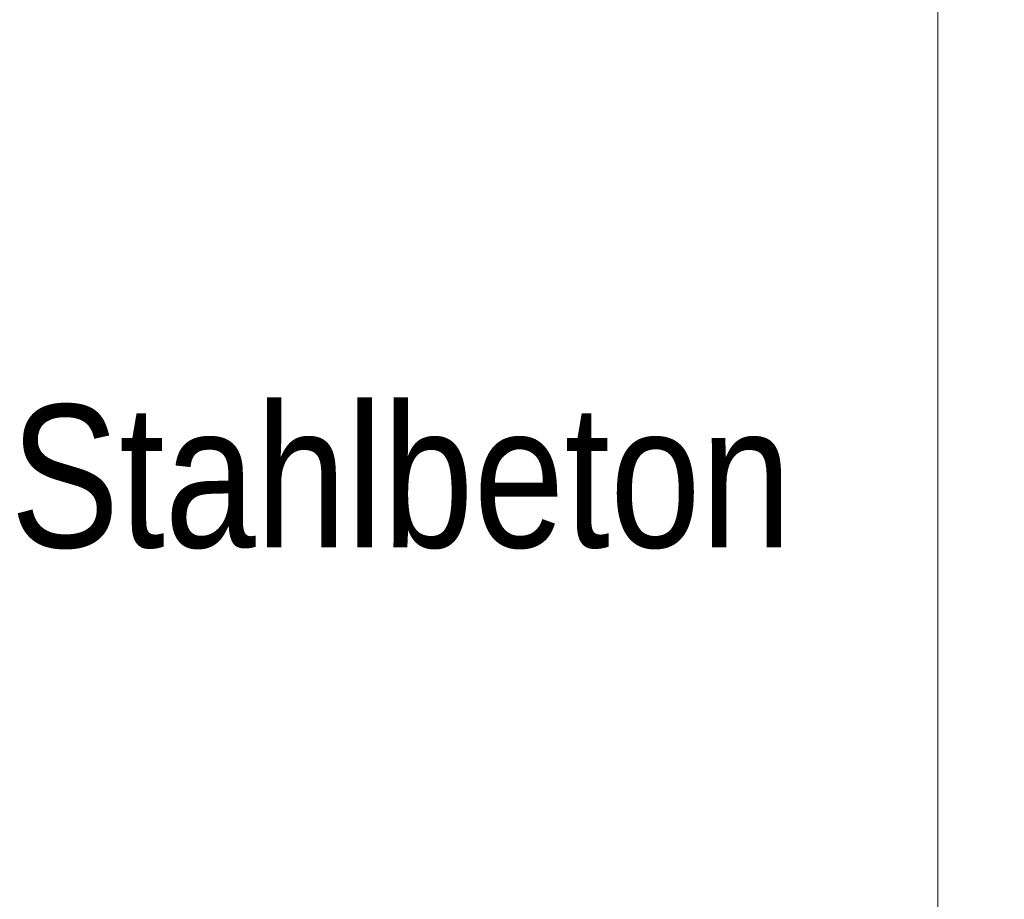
# Model space of a CAD drawing. Extents: x -620 to 3480, y 62 to 1102.
# Tile 137 of 256: x 182.03 to 191.69, y 730.87 to 739.5. Entities that reach past the tile are written whole.
import ezdxf
from ezdxf.lldxf.tags import DXFTag

# ---------------------------------------------------------------- set-up
doc = ezdxf.new("R2010")
doc.units = 0
doc.layers.get('0').update_dxf_attribs({"lineweight": 13})
doc.layers.add('E_Detail_Beschriftung', color=7, linetype='Continuous', lineweight=13, true_color=0x009900)
doc.layers.add('E_Detail_Linie_Text_Bem', color=7, linetype='Continuous', lineweight=13)
doc.styles.get("Standard").update_dxf_attribs({"font": 'ARIALN.TTF'})
tags = doc.linetypes.add('fein_strichliert-A06G9STX8I', pattern=[4, 1, -2, 1]).pattern_tags.tags
tags[8:9] = [DXFTag(74, 4), DXFTag(75, 0), DXFTag(340, '0'), DXFTag(46, 0.0), DXFTag(50, 0.0), DXFTag(44, 0.0), DXFTag(45, 0.0)]
tags[6:7] = [DXFTag(74, 4), DXFTag(75, 0), DXFTag(340, '0'), DXFTag(46, 0.0), DXFTag(50, 0.0), DXFTag(44, 0.0), DXFTag(45, 0.0)]
tags[4:5] = [DXFTag(74, 4), DXFTag(75, 0), DXFTag(340, '0'), DXFTag(46, 0.0), DXFTag(50, 0.0), DXFTag(44, 0.0), DXFTag(45, 0.0)]

# ---------------------------------------------------------------- blocks, each defined once
blk = doc.blocks.new('Referenz-A06G9SU08I')
at = {"layer": 'E_Detail_Linie_Text_Bem', "linetype": 'fein_strichliert-A06G9STX8I', "ltscale": 0.65}
blk.add_line((191.036, 694.5505), (191.036, 755.8672), dxfattribs=at)
at = {"layer": 'E_Detail_Beschriftung', "linetype": 'Continuous', "ltscale": 0.13, "insert": (181.9339, 735.7218), "char_height": 1.4, "attachment_point": 1}
blk.add_mtext('{\\fArial Narrow;Stahlbeton}', dxfattribs=at)

msp = doc.modelspace()

# ---------------------------------------------------------------- block references
at = {"color": 8, "lineweight": 25, "ltscale": 0.25, "true_color": 0x808080}
msp.add_blockref('Referenz-A06G9SU08I', (0, 0), dxfattribs=at)

doc.saveas('drawing.dxf')
